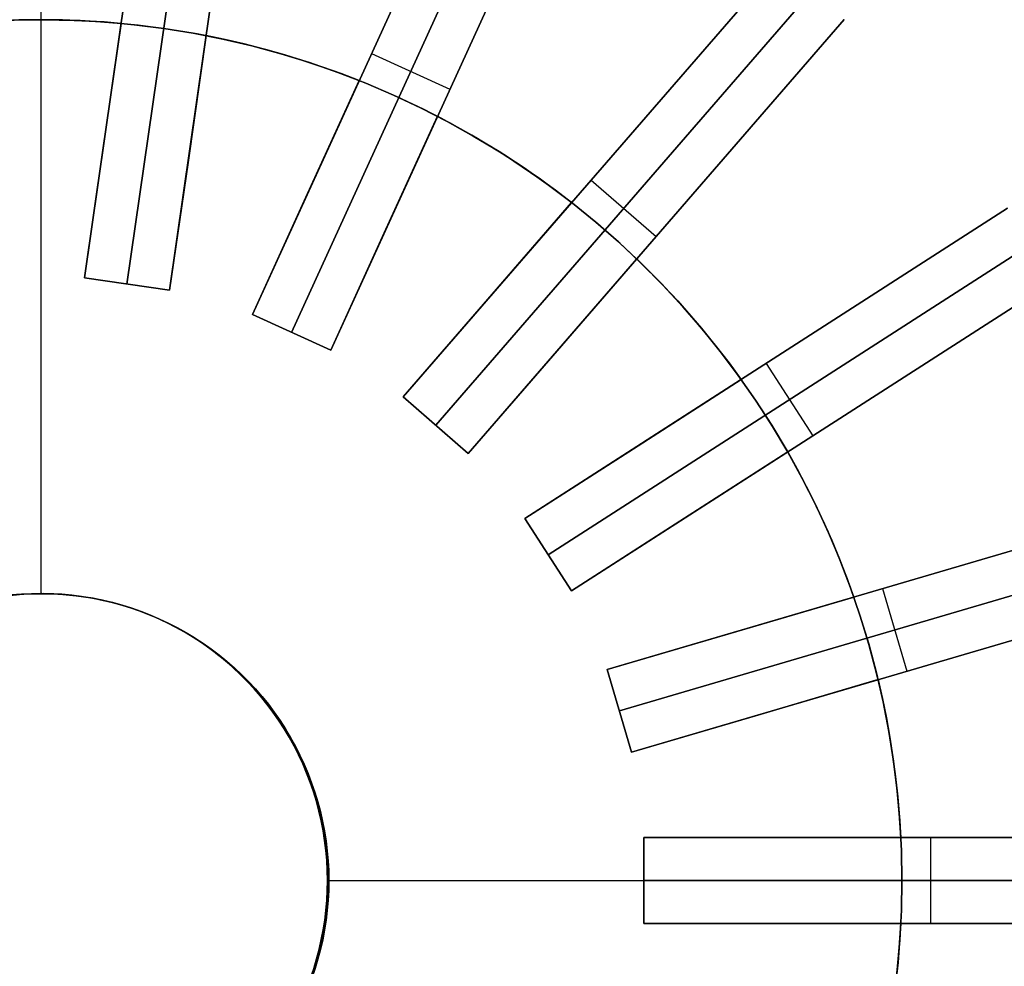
# Model space of a CAD drawing. Header units: millimetres. Extents: x 341 to 1119, y -256 to 516.
# Tile 14 of 18: x 727 to 864, y 118 to 250. Entities that reach past the tile are written whole.
import ezdxf

# ---------------------------------------------------------------- set-up
doc = ezdxf.new("R2010")
doc.units = ezdxf.units.MM

msp = doc.modelspace()

# ---------------------------------------------------------------- linework, layer by layer
for points in [[(730, 250), (730, 330)], [(747.4, 293.18), (736.02, 214)], [(736.02, 214), (747.4, 293.18)], [(753.34, 292.33), (741.95, 213.15)], [(741.95, 213.15), (753.34, 292.33)], [(747.89, 212.29), (759.28, 291.48)], [(759.28, 291.48), (747.89, 212.29)], [(792.67, 281.67), (759.44, 208.9)], [(759.44, 208.9), (792.67, 281.67)], [(798.13, 279.18), (764.89, 206.41)], [(764.89, 206.41), (798.13, 279.18)], [(770.35, 203.92), (803.59, 276.69)], [(803.59, 276.69), (770.35, 203.92)], [(832.86, 257.87), (780.47, 197.41)], [(780.47, 197.41), (832.86, 257.87)], [(837.4, 253.94), (785.01, 193.48)], [(785.01, 193.48), (837.4, 253.94)], [(741.12, 249.48), (738.42, 249.7), (735.7, 249.86), (732.96, 249.96), (730.18, 250), (727.39, 249.97), (724.57, 249.88), (721.73, 249.72), (718.88, 249.48)], [(741.12, 249.48), (738.42, 249.7), (735.7, 249.86), (732.96, 249.96), (730.18, 250), (727.39, 249.97), (724.57, 249.88), (721.73, 249.72), (718.88, 249.48)], [(741.12, 249.48), (738.27, 249.72), (735.43, 249.88), (732.61, 249.97), (729.82, 250), (727.04, 249.96), (724.3, 249.86), (721.58, 249.7), (718.88, 249.48)], [(741.12, 249.48), (738.27, 249.72), (735.43, 249.88), (732.61, 249.97), (729.82, 250), (727.04, 249.96), (724.3, 249.86), (721.58, 249.7), (718.88, 249.48)], [(741.12, 249.48), (738.42, 249.7), (735.7, 249.86), (732.96, 249.96), (730.18, 250), (727.39, 249.97), (724.57, 249.88), (721.73, 249.72), (718.88, 249.48)], [(718.88, 249.48), (721.58, 249.7), (724.3, 249.86), (727.04, 249.96), (729.82, 250), (732.61, 249.97), (735.43, 249.88), (738.27, 249.72), (741.12, 249.48)], [(849.35, 117.53), (849.71, 121.68), (849.93, 125.84), (850, 130), (849.93, 134.16), (849.71, 138.32), (849.35, 142.47), (848.85, 146.61), (848.2, 150.72), (847.41, 154.81), (846.47, 158.87), (845.4, 162.9), (844.19, 166.88), (842.84, 170.82), (841.36, 174.72), (839.74, 178.55), (837.99, 182.33), (836.11, 186.05), (834.1, 189.7), (831.96, 193.28), (829.7, 196.78), (827.33, 200.2), (824.83, 203.53), (822.22, 206.78), (819.5, 209.93), (816.67, 212.99), (813.74, 215.95), (810.71, 218.8), (807.58, 221.55), (804.35, 224.19), (801.04, 226.71), (797.64, 229.12), (794.16, 231.41), (790.6, 233.57), (786.97, 235.62), (783.27, 237.53), (779.51, 239.31), (775.68, 240.96), (771.8, 242.48), (767.87, 243.87), (763.9, 245.11), (759.88, 246.22), (755.83, 247.19), (751.75, 248.01), (747.64, 248.7), (743.51, 249.24), (739.36, 249.63), (735.21, 249.89), (731.04, 250), (726.88, 249.96)], [(730, 170), (730, 250)], [(730, 170), (730, 250)], [(730, 170), (730, 250)], [(730, 170), (730, 250)], [(789.54, 189.55), (841.93, 250.01)], [(841.93, 250.01), (789.54, 189.55)], [(741.12, 249.48), (738.58, 231.82)], [(738.58, 231.82), (741.12, 249.48)], [(741.12, 249.48), (738.58, 231.82)], [(738.58, 231.82), (741.12, 249.48)], [(750.46, 230.11), (753, 247.78)], [(753, 247.78), (750.46, 230.11)], [(750.46, 230.11), (753, 247.78)], [(753, 247.78), (750.46, 230.11)], [(774.33, 241.51), (771.81, 242.48), (769.24, 243.4), (766.63, 244.27), (763.98, 245.09), (761.29, 245.85), (758.56, 246.55), (755.8, 247.19), (753, 247.78)], [(774.33, 241.51), (771.81, 242.48), (769.24, 243.4), (766.63, 244.27), (763.98, 245.09), (761.29, 245.85), (758.56, 246.55), (755.8, 247.19), (753, 247.78)], [(774.33, 241.51), (771.66, 242.54), (768.98, 243.49), (766.31, 244.38), (763.63, 245.19), (760.96, 245.94), (758.3, 246.62), (755.64, 247.23), (753, 247.78)], [(774.33, 241.51), (771.66, 242.54), (768.98, 243.49), (766.31, 244.38), (763.63, 245.19), (760.96, 245.94), (758.3, 246.62), (755.64, 247.23), (753, 247.78)], [(774.33, 241.51), (771.81, 242.48), (769.24, 243.4), (766.63, 244.27), (763.98, 245.09), (761.29, 245.85), (758.56, 246.55), (755.8, 247.19), (753, 247.78)], [(753, 247.78), (755.64, 247.23), (758.3, 246.62), (760.96, 245.94), (763.63, 245.19), (766.31, 244.38), (768.98, 243.49), (771.66, 242.54), (774.33, 241.51)], [(776.05, 245.29), (786.97, 240.3)], [(776.05, 245.29), (786.97, 240.3)], [(774.33, 241.51), (766.91, 225.27)], [(766.91, 225.27), (774.33, 241.51)], [(774.33, 241.51), (766.91, 225.27)], [(766.91, 225.27), (774.33, 241.51)], [(777.83, 220.29), (785.25, 236.53)], [(785.25, 236.53), (777.83, 220.29)], [(777.83, 220.29), (785.25, 236.53)], [(785.25, 236.53), (777.83, 220.29)], [(803.95, 224.51), (801.8, 226.15), (799.6, 227.75), (797.34, 229.32), (795.03, 230.85), (792.66, 232.34), (790.24, 233.78), (787.77, 235.18), (785.25, 236.53)], [(803.95, 224.51), (801.8, 226.15), (799.6, 227.75), (797.34, 229.32), (795.03, 230.85), (792.66, 232.34), (790.24, 233.78), (787.77, 235.18), (785.25, 236.53)], [(803.95, 224.51), (801.68, 226.24), (799.38, 227.91), (797.06, 229.51), (794.72, 231.05), (792.37, 232.52), (790.01, 233.92), (787.63, 235.26), (785.25, 236.53)], [(803.95, 224.51), (801.68, 226.24), (799.38, 227.91), (797.06, 229.51), (794.72, 231.05), (792.37, 232.52), (790.01, 233.92), (787.63, 235.26), (785.25, 236.53)], [(803.95, 224.51), (801.8, 226.15), (799.6, 227.75), (797.34, 229.32), (795.03, 230.85), (792.66, 232.34), (790.24, 233.78), (787.77, 235.18), (785.25, 236.53)], [(785.25, 236.53), (787.63, 235.26), (790.01, 233.92), (792.37, 232.52), (794.72, 231.05), (797.06, 229.51), (799.38, 227.91), (801.68, 226.24), (803.95, 224.51)], [(738.58, 231.82), (736.02, 214)], [(736.02, 214), (738.58, 231.82)], [(738.58, 231.82), (736.02, 214)], [(736.02, 214), (738.58, 231.82)], [(747.89, 212.29), (750.46, 230.11)], [(750.46, 230.11), (747.89, 212.29)], [(747.89, 212.29), (750.46, 230.11)], [(750.46, 230.11), (747.89, 212.29)], [(806.67, 227.64), (815.74, 219.78)], [(806.67, 227.64), (815.74, 219.78)], [(766.91, 225.27), (759.44, 208.9)], [(759.44, 208.9), (766.91, 225.27)], [(766.91, 225.27), (759.44, 208.9)], [(759.44, 208.9), (766.91, 225.27)], [(803.95, 224.51), (792.26, 211.02)], [(792.26, 211.02), (803.95, 224.51)], [(803.95, 224.51), (792.26, 211.02)], [(792.26, 211.02), (803.95, 224.51)], [(864.72, 223.71), (797.42, 180.46)], [(797.42, 180.46), (864.72, 223.71)], [(770.35, 203.92), (777.83, 220.29)], [(777.83, 220.29), (770.35, 203.92)], [(770.35, 203.92), (777.83, 220.29)], [(777.83, 220.29), (770.35, 203.92)], [(867.97, 218.67), (800.67, 175.41)], [(800.67, 175.41), (867.97, 218.67)], [(801.33, 203.16), (813.02, 216.65)], [(813.02, 216.65), (801.33, 203.16)], [(801.33, 203.16), (813.02, 216.65)], [(813.02, 216.65), (801.33, 203.16)], [(827.58, 199.84), (825.98, 202.02), (824.32, 204.18), (822.6, 206.33), (820.81, 208.45), (818.96, 210.54), (817.04, 212.61), (815.06, 214.64), (813.02, 216.65)], [(827.58, 199.84), (825.98, 202.02), (824.32, 204.18), (822.6, 206.33), (820.81, 208.45), (818.96, 210.54), (817.04, 212.61), (815.06, 214.64), (813.02, 216.65)], [(827.58, 199.84), (825.89, 202.15), (824.15, 204.4), (822.38, 206.59), (820.57, 208.72), (818.73, 210.79), (816.85, 212.8), (814.95, 214.76), (813.02, 216.65)], [(827.58, 199.84), (825.89, 202.15), (824.15, 204.4), (822.38, 206.59), (820.57, 208.72), (818.73, 210.79), (816.85, 212.8), (814.95, 214.76), (813.02, 216.65)], [(827.58, 199.84), (825.98, 202.02), (824.32, 204.18), (822.6, 206.33), (820.81, 208.45), (818.96, 210.54), (817.04, 212.61), (815.06, 214.64), (813.02, 216.65)], [(813.02, 216.65), (814.95, 214.76), (816.85, 212.8), (818.73, 210.79), (820.57, 208.72), (822.38, 206.59), (824.15, 204.4), (825.89, 202.15), (827.58, 199.84)], [(736.02, 214), (747.89, 212.29)], [(747.89, 212.29), (736.02, 214)], [(747.89, 212.29), (736.02, 214)], [(747.89, 212.29), (736.02, 214)], [(747.89, 212.29), (736.02, 214)], [(747.89, 212.29), (736.02, 214)], [(736.02, 214), (747.89, 212.29)], [(736.02, 214), (747.89, 212.29)], [(736.02, 214), (747.89, 212.29)], [(803.91, 170.37), (871.21, 213.62)], [(871.21, 213.62), (803.91, 170.37)], [(792.26, 211.02), (780.47, 197.41)], [(780.47, 197.41), (792.26, 211.02)], [(792.26, 211.02), (780.47, 197.41)], [(780.47, 197.41), (792.26, 211.02)], [(759.44, 208.9), (770.35, 203.92)], [(770.35, 203.92), (759.44, 208.9)], [(770.35, 203.92), (759.44, 208.9)], [(770.35, 203.92), (759.44, 208.9)], [(770.35, 203.92), (759.44, 208.9)], [(770.35, 203.92), (759.44, 208.9)], [(759.44, 208.9), (770.35, 203.92)], [(759.44, 208.9), (770.35, 203.92)], [(759.44, 208.9), (770.35, 203.92)], [(789.54, 189.55), (801.33, 203.16)], [(801.33, 203.16), (789.54, 189.55)], [(789.54, 189.55), (801.33, 203.16)], [(801.33, 203.16), (789.54, 189.55)], [(831.07, 202.09), (837.56, 191.99)], [(831.07, 202.09), (837.56, 191.99)], [(827.58, 199.84), (812.56, 190.19)], [(812.56, 190.19), (827.58, 199.84)], [(827.58, 199.84), (812.56, 190.19)], [(812.56, 190.19), (827.58, 199.84)], [(780.47, 197.41), (789.54, 189.55)], [(789.54, 189.55), (780.47, 197.41)], [(789.54, 189.55), (780.47, 197.41)], [(789.54, 189.55), (780.47, 197.41)], [(789.54, 189.55), (780.47, 197.41)], [(789.54, 189.55), (780.47, 197.41)], [(780.47, 197.41), (789.54, 189.55)], [(780.47, 197.41), (789.54, 189.55)], [(780.47, 197.41), (789.54, 189.55)], [(812.56, 190.19), (797.42, 180.46)], [(797.42, 180.46), (812.56, 190.19)], [(812.56, 190.19), (797.42, 180.46)], [(797.42, 180.46), (812.56, 190.19)], [(819.05, 180.1), (834.07, 189.75)], [(834.07, 189.75), (819.05, 180.1)], [(819.05, 180.1), (834.07, 189.75)], [(834.07, 189.75), (819.05, 180.1)], [(843.3, 169.52), (842.39, 172.06), (841.4, 174.61), (840.35, 177.15), (839.23, 179.68), (838.04, 182.21), (836.79, 184.74), (835.46, 187.25), (834.07, 189.75)], [(843.3, 169.52), (842.39, 172.06), (841.4, 174.61), (840.35, 177.15), (839.23, 179.68), (838.04, 182.21), (836.79, 184.74), (835.46, 187.25), (834.07, 189.75)], [(843.3, 169.52), (842.33, 172.21), (841.3, 174.86), (840.22, 177.46), (839.08, 180.02), (837.89, 182.52), (836.66, 184.98), (835.39, 187.39), (834.07, 189.75)], [(843.3, 169.52), (842.33, 172.21), (841.3, 174.86), (840.22, 177.46), (839.08, 180.02), (837.89, 182.52), (836.66, 184.98), (835.39, 187.39), (834.07, 189.75)], [(843.3, 169.52), (842.39, 172.06), (841.4, 174.61), (840.35, 177.15), (839.23, 179.68), (838.04, 182.21), (836.79, 184.74), (835.46, 187.25), (834.07, 189.75)], [(834.07, 189.75), (835.39, 187.39), (836.66, 184.98), (837.89, 182.52), (839.08, 180.02), (840.22, 177.46), (841.3, 174.86), (842.33, 172.21), (843.3, 169.52)], [(885.67, 181.96), (808.91, 159.42)], [(808.91, 159.42), (885.67, 181.96)], [(797.42, 180.46), (803.91, 170.37)], [(803.91, 170.37), (797.42, 180.46)], [(803.91, 170.37), (797.42, 180.46)], [(803.91, 170.37), (797.42, 180.46)], [(803.91, 170.37), (797.42, 180.46)], [(803.91, 170.37), (797.42, 180.46)], [(797.42, 180.46), (803.91, 170.37)], [(797.42, 180.46), (803.91, 170.37)], [(797.42, 180.46), (803.91, 170.37)], [(803.91, 170.37), (819.05, 180.1)], [(819.05, 180.1), (803.91, 170.37)], [(803.91, 170.37), (819.05, 180.1)], [(819.05, 180.1), (803.91, 170.37)], [(887.36, 176.2), (810.6, 153.67)], [(810.6, 153.67), (887.36, 176.2)], [(812.29, 147.91), (889.05, 170.45)], [(889.05, 170.45), (812.29, 147.91)], [(847.29, 170.69), (850.67, 159.18)], [(847.29, 170.69), (850.67, 159.18)], [(768.06, 117.71), (768.47, 119.03), (768.82, 120.38), (769.14, 121.73), (769.4, 123.09), (769.62, 124.46), (769.78, 125.84), (769.9, 127.23), (769.98, 128.61), (770, 130), (769.98, 131.39), (769.9, 132.77), (769.78, 134.16), (769.62, 135.54), (769.4, 136.91), (769.14, 138.27), (768.82, 139.62), (768.47, 140.97), (768.06, 142.29), (767.61, 143.61), (767.12, 144.91), (766.58, 146.18), (766, 147.44), (765.37, 148.68), (764.7, 149.9), (763.99, 151.09), (763.23, 152.26), (762.44, 153.4), (761.61, 154.51), (760.74, 155.59), (759.83, 156.64), (758.89, 157.66), (757.91, 158.65), (756.9, 159.6), (755.86, 160.52), (754.78, 161.4), (753.68, 162.24), (752.55, 163.04), (751.39, 163.8), (750.2, 164.52), (748.99, 165.21), (747.76, 165.84), (746.5, 166.44), (745.23, 166.99), (743.93, 167.49), (742.62, 167.96), (741.3, 168.37), (739.96, 168.74), (738.61, 169.06), (737.25, 169.34), (735.88, 169.57), (734.5, 169.75), (733.12, 169.88), (731.74, 169.96), (730.35, 170), (728.96, 169.99), (727.57, 169.93), (726.19, 169.82)], [(726.19, 169.82), (727.57, 169.93), (728.96, 169.99), (730.35, 170), (731.74, 169.96), (733.12, 169.88), (734.5, 169.75), (735.88, 169.57), (737.25, 169.34), (738.61, 169.06), (739.96, 168.74), (741.3, 168.37), (742.62, 167.96), (743.93, 167.49), (745.23, 166.99), (746.5, 166.44), (747.76, 165.84), (748.99, 165.21), (750.2, 164.52), (751.39, 163.8), (752.55, 163.04), (753.68, 162.24), (754.78, 161.4), (755.86, 160.52), (756.9, 159.6), (757.91, 158.65), (758.89, 157.66), (759.83, 156.64), (760.74, 155.59), (761.61, 154.51), (762.44, 153.4), (763.23, 152.26), (763.99, 151.09), (764.7, 149.9), (765.37, 148.68), (766, 147.44), (766.58, 146.18), (767.12, 144.91), (767.61, 143.61), (768.06, 142.29), (768.47, 140.97), (768.82, 139.62), (769.14, 138.27), (769.4, 136.91), (769.62, 135.54), (769.78, 134.16), (769.9, 132.77), (769.98, 131.39), (770, 130), (769.98, 128.61), (769.9, 127.23), (769.78, 125.84), (769.62, 124.46), (769.4, 123.09), (769.14, 121.73), (768.82, 120.38), (768.47, 119.03), (768.06, 117.71)], [(843.3, 169.52), (826.18, 164.49)], [(826.18, 164.49), (843.3, 169.52)], [(843.3, 169.52), (826.18, 164.49)], [(826.18, 164.49), (843.3, 169.52)], [(826.18, 164.49), (808.91, 159.42)], [(808.91, 159.42), (826.18, 164.49)], [(826.18, 164.49), (808.91, 159.42)], [(808.91, 159.42), (826.18, 164.49)], [(808.91, 159.42), (812.29, 147.91)], [(812.29, 147.91), (808.91, 159.42)], [(812.29, 147.91), (808.91, 159.42)], [(812.29, 147.91), (808.91, 159.42)], [(812.29, 147.91), (808.91, 159.42)], [(812.29, 147.91), (808.91, 159.42)], [(808.91, 159.42), (812.29, 147.91)], [(808.91, 159.42), (812.29, 147.91)], [(808.91, 159.42), (812.29, 147.91)], [(829.56, 152.98), (846.69, 158.01)], [(846.69, 158.01), (829.56, 152.98)], [(829.56, 152.98), (846.69, 158.01)], [(846.69, 158.01), (829.56, 152.98)], [(849.85, 136), (849.68, 138.7), (849.46, 141.41), (849.16, 144.15), (848.8, 146.9), (848.38, 149.66), (847.88, 152.43), (847.32, 155.22), (846.69, 158.01)], [(849.85, 136), (849.68, 138.7), (849.46, 141.41), (849.16, 144.15), (848.8, 146.9), (848.38, 149.66), (847.88, 152.43), (847.32, 155.22), (846.69, 158.01)], [(849.85, 136), (849.67, 138.86), (849.43, 141.69), (849.12, 144.49), (848.75, 147.26), (848.32, 150), (847.83, 152.7), (847.29, 155.37), (846.69, 158.01)], [(849.85, 136), (849.67, 138.86), (849.43, 141.69), (849.12, 144.49), (848.75, 147.26), (848.32, 150), (847.83, 152.7), (847.29, 155.37), (846.69, 158.01)], [(849.85, 136), (849.68, 138.7), (849.46, 141.41), (849.16, 144.15), (848.8, 146.9), (848.38, 149.66), (847.88, 152.43), (847.32, 155.22), (846.69, 158.01)], [(846.69, 158.01), (847.29, 155.37), (847.83, 152.7), (848.32, 150), (848.75, 147.26), (849.12, 144.49), (849.43, 141.69), (849.67, 138.86), (849.85, 136)], [(812.29, 147.91), (829.56, 152.98)], [(829.56, 152.98), (812.29, 147.91)], [(812.29, 147.91), (829.56, 152.98)], [(829.56, 152.98), (812.29, 147.91)], [(894, 136), (814, 136)], [(814, 136), (894, 136)], [(814, 136), (814, 124)], [(814, 124), (814, 136)], [(814, 124), (814, 136)], [(814, 124), (814, 136)], [(814, 124), (814, 136)], [(814, 124), (814, 136)], [(832, 136), (814, 136)], [(814, 136), (832, 136)], [(832, 136), (814, 136)], [(814, 136), (832, 136)], [(814, 136), (814, 124)], [(814, 136), (814, 124)], [(814, 136), (814, 124)], [(849.85, 136), (832, 136)], [(832, 136), (849.85, 136)], [(849.85, 136), (832, 136)], [(832, 136), (849.85, 136)], [(854, 136), (854, 124)], [(854, 136), (854, 124)], [(770, 130), (814, 130)], [(770, 130), (814, 130)], [(770, 130), (814, 130)], [(770, 130), (814, 130)], [(894, 130), (814, 130)], [(814, 130), (894, 130)], [(850, 130), (894, 130)], [(850, 130), (894, 130)], [(814, 124), (894, 124)], [(894, 124), (814, 124)], [(814, 124), (832, 124)], [(832, 124), (814, 124)], [(814, 124), (832, 124)], [(832, 124), (814, 124)], [(832, 124), (849.85, 124)], [(849.85, 124), (832, 124)], [(832, 124), (849.85, 124)], [(849.85, 124), (832, 124)], [(846.69, 101.99), (847.29, 104.63), (847.83, 107.3), (848.32, 110), (848.75, 112.74), (849.12, 115.51), (849.43, 118.31), (849.67, 121.14), (849.85, 124)], [(846.69, 101.99), (847.29, 104.63), (847.83, 107.3), (848.32, 110), (848.75, 112.74), (849.12, 115.51), (849.43, 118.31), (849.67, 121.14), (849.85, 124)], [(846.69, 101.99), (847.32, 104.78), (847.88, 107.57), (848.38, 110.34), (848.8, 113.1), (849.16, 115.85), (849.46, 118.59), (849.68, 121.3), (849.85, 124)], [(846.69, 101.99), (847.32, 104.78), (847.88, 107.57), (848.38, 110.34), (848.8, 113.1), (849.16, 115.85), (849.46, 118.59), (849.68, 121.3), (849.85, 124)], [(846.69, 101.99), (847.29, 104.63), (847.83, 107.3), (848.32, 110), (848.75, 112.74), (849.12, 115.51), (849.43, 118.31), (849.67, 121.14), (849.85, 124)], [(849.85, 124), (849.68, 121.3), (849.46, 118.59), (849.16, 115.85), (848.8, 113.1), (848.38, 110.34), (847.88, 107.57), (847.32, 104.78), (846.69, 101.99)]]:
    msp.add_lwpolyline(points)
at = {"extrusion": (4.16667e-05, -5.99076e-06, 1)}
for points in [[(850, 130), (849.93, 134.18), (849.71, 138.35), (849.35, 142.52), (848.84, 146.66), (848.19, 150.79), (847.39, 154.89), (846.45, 158.97), (845.37, 163.01), (844.15, 167), (842.8, 170.96), (841.3, 174.86), (839.67, 178.71), (837.91, 182.5), (836.01, 186.22), (833.99, 189.88), (831.84, 193.46), (829.57, 196.97), (827.18, 200.4), (824.67, 203.74), (822.04, 206.99), (819.31, 210.15), (816.46, 213.21), (813.51, 216.17), (810.46, 219.03), (807.31, 221.78), (804.07, 224.41), (800.74, 226.93), (797.32, 229.34), (793.82, 231.62), (790.24, 233.78), (786.59, 235.82), (782.87, 237.72), (779.09, 239.5), (775.25, 241.14), (771.35, 242.65), (767.4, 244.02), (763.41, 245.26), (759.37, 246.35), (755.3, 247.3), (751.2, 248.11), (747.08, 248.78), (742.93, 249.3), (738.77, 249.68), (734.6, 249.91), (730.42, 250), (726.24, 249.94), (722.06, 249.74), (717.9, 249.39), (713.75, 248.89), (709.62, 248.26), (705.51, 247.48), (701.44, 246.55), (697.4, 245.49), (693.4, 244.28), (689.44, 242.94), (685.53, 241.46), (681.68, 239.84), (677.88, 238.09), (674.15, 236.21), (670.48, 234.2), (666.89, 232.06), (663.38, 229.81), (659.94, 227.42), (656.59, 224.93), (653.33, 222.31), (650.16, 219.59), (647.09, 216.75), (644.12, 213.81), (641.25, 210.77), (638.49, 207.63), (635.85, 204.4), (633.31, 201.07), (630.9, 197.66), (628.6, 194.17), (626.43, 190.6), (624.38, 186.96), (622.46, 183.25), (620.67, 179.47), (619.02, 175.63), (617.49, 171.74), (616.11, 167.8), (614.86, 163.81)], [(614.86, 163.81), (613.76, 159.8), (612.8, 155.76), (611.98, 151.69), (611.3, 147.59), (610.76, 143.47), (610.36, 139.34), (610.11, 135.19), (610, 131.04), (610.04, 126.88), (610.22, 122.73), (610.54, 118.59), (611.01, 114.47), (611.62, 110.36), (612.37, 106.27), (613.26, 102.21), (614.29, 98.19), (615.46, 94.2), (616.77, 90.26), (618.21, 86.37), (619.79, 82.52), (621.5, 78.74), (623.34, 75.01), (625.31, 71.35), (627.4, 67.77), (629.62, 64.25), (631.95, 60.82), (634.4, 57.46), (636.97, 54.2), (639.65, 51.02), (642.44, 47.95), (645.33, 44.96), (648.33, 42.08), (651.42, 39.31), (654.6, 36.64), (657.88, 34.09), (661.24, 31.65), (664.69, 29.33), (668.21, 27.13), (671.81, 25.05), (675.48, 23.1), (679.21, 21.28), (683, 19.59), (686.85, 18.03), (690.75, 16.6), (694.7, 15.31), (698.69, 14.16), (702.72, 13.14), (706.78, 12.27), (710.87, 11.53), (714.98, 10.94), (719.11, 10.5), (723.25, 10.19), (727.4, 10.03), (731.56, 10.01), (735.71, 10.14), (739.86, 10.41), (743.99, 10.82), (748.11, 11.37), (752.2, 12.07), (756.27, 12.91), (760.31, 13.89), (764.31, 15.01), (768.27, 16.26), (772.18, 17.66), (776.04, 19.18), (779.85, 20.84), (783.6, 22.63), (787.28, 24.55), (790.9, 26.6), (794.44, 28.77), (797.9, 31.06), (801.29, 33.47), (804.59, 36), (807.8, 38.63), (810.91, 41.38), (813.93, 44.23), (816.85, 47.19), (819.66, 50.25), (822.37, 53.4), (824.97, 56.64), (827.45, 59.97), (829.81, 63.39), (832.06, 66.88), (834.18, 70.45), (836.18, 74.09), (838.05, 77.8), (839.79, 81.57), (841.4, 85.4), (842.88, 89.28), (844.22, 93.21), (845.43, 97.19), (846.49, 101.2), (847.42, 105.25), (848.21, 109.33), (848.85, 113.44), (849.35, 117.56), (849.71, 121.7), (849.93, 125.85), (850, 130)]]:
    msp.add_lwpolyline(points, dxfattribs=at)
at = {"extrusion": (-4.16667e-05, 5.99076e-06, 1)}
for points in [[(614.86, 163.81), (616.11, 167.8), (617.49, 171.74), (619.02, 175.63), (620.67, 179.47), (622.46, 183.25), (624.38, 186.96), (626.43, 190.6), (628.6, 194.17), (630.9, 197.66), (633.31, 201.07), (635.85, 204.4), (638.49, 207.63), (641.25, 210.77), (644.12, 213.81), (647.09, 216.75), (650.16, 219.59), (653.33, 222.31), (656.59, 224.93), (659.94, 227.42), (663.38, 229.81), (666.89, 232.06), (670.48, 234.2), (674.15, 236.21), (677.88, 238.09), (681.68, 239.84), (685.53, 241.46), (689.44, 242.94), (693.4, 244.28), (697.4, 245.49), (701.44, 246.55), (705.51, 247.48), (709.62, 248.26), (713.75, 248.89), (717.9, 249.39), (722.06, 249.74), (726.24, 249.94), (730.42, 250), (734.6, 249.91), (738.77, 249.68), (742.93, 249.3), (747.08, 248.78), (751.2, 248.11), (755.3, 247.3), (759.37, 246.35), (763.41, 245.26), (767.4, 244.02), (771.35, 242.65), (775.25, 241.14), (779.09, 239.5), (782.87, 237.72), (786.59, 235.82), (790.24, 233.78), (793.82, 231.62), (797.32, 229.34), (800.74, 226.93), (804.07, 224.41), (807.31, 221.78), (810.46, 219.03), (813.51, 216.17), (816.46, 213.21), (819.31, 210.15), (822.04, 206.99), (824.67, 203.74), (827.18, 200.4), (829.57, 196.97), (831.84, 193.46), (833.99, 189.88), (836.01, 186.22), (837.91, 182.5), (839.67, 178.71), (841.3, 174.86), (842.8, 170.96), (844.15, 167), (845.37, 163.01), (846.45, 158.97), (847.39, 154.89), (848.19, 150.79), (848.84, 146.66), (849.35, 142.52), (849.71, 138.35), (849.93, 134.18), (850, 130)], [(850, 130), (849.93, 125.85), (849.71, 121.7), (849.35, 117.56), (848.85, 113.44), (848.21, 109.33), (847.42, 105.25), (846.49, 101.2), (845.43, 97.19), (844.22, 93.21), (842.88, 89.28), (841.4, 85.4), (839.79, 81.57), (838.05, 77.8), (836.18, 74.09), (834.18, 70.45), (832.06, 66.88), (829.81, 63.39), (827.45, 59.97), (824.97, 56.64), (822.37, 53.4), (819.66, 50.25), (816.85, 47.19), (813.93, 44.23), (810.91, 41.38), (807.8, 38.63), (804.59, 36), (801.29, 33.47), (797.9, 31.06), (794.44, 28.77), (790.9, 26.6), (787.28, 24.55), (783.6, 22.63), (779.85, 20.84), (776.04, 19.18), (772.18, 17.66), (768.27, 16.26), (764.31, 15.01), (760.31, 13.89), (756.27, 12.91), (752.2, 12.07), (748.11, 11.37), (743.99, 10.82), (739.86, 10.41), (735.71, 10.14), (731.56, 10.01), (727.4, 10.03), (723.25, 10.19), (719.11, 10.5), (714.98, 10.94), (710.87, 11.53), (706.78, 12.27), (702.72, 13.14), (698.69, 14.16), (694.7, 15.31), (690.75, 16.6), (686.85, 18.03), (683, 19.59), (679.21, 21.28), (675.48, 23.1), (671.81, 25.05), (668.21, 27.13), (664.69, 29.33), (661.24, 31.65), (657.88, 34.09), (654.6, 36.64), (651.42, 39.31), (648.33, 42.08), (645.33, 44.96), (642.44, 47.95), (639.65, 51.02), (636.97, 54.2), (634.4, 57.46), (631.95, 60.82), (629.62, 64.25), (627.4, 67.77), (625.31, 71.35), (623.34, 75.01), (621.5, 78.74), (619.79, 82.52), (618.21, 86.37), (616.77, 90.26), (615.46, 94.2), (614.29, 98.19), (613.26, 102.21), (612.37, 106.27), (611.62, 110.36), (611.01, 114.47), (610.54, 118.59), (610.22, 122.73), (610.04, 126.88), (610, 131.04), (610.11, 135.19), (610.36, 139.34), (610.76, 143.47), (611.3, 147.59), (611.98, 151.69), (612.8, 155.76), (613.76, 159.8), (614.86, 163.81)]]:
    msp.add_lwpolyline(points, dxfattribs=at)
at = {"extrusion": (1, 0, 0)}
for points in [[(250, -6.01), (250, 6.01)], [(249.48, 612), (249.48, 600)], [(249.48, 788), (249.48, 800)], [(247.78, 600), (247.78, 612)], [(247.78, 788), (247.78, 800)], [(241.51, 612), (241.51, 600)], [(241.51, 788), (241.51, 800)], [(236.53, 600), (236.53, 612)], [(236.53, 788), (236.53, 800)], [(224.51, 612), (224.51, 600)], [(224.51, 788), (224.51, 800)], [(216.65, 600), (216.65, 612)], [(216.65, 788), (216.65, 800)], [(214, 600), (214, 560)], [(214, 788), (214, 612)], [(214, 840), (214, 800)], [(213.15, 788), (213.15, 612)], [(213.15, 840), (213.15, 800)], [(213.15, 600), (213.15, 560)], [(212.29, 612), (212.29, 788)], [(212.29, 800), (212.29, 840)], [(212.29, 560), (212.29, 600)], [(208.9, 600), (208.9, 560)], [(208.9, 788), (208.9, 612)], [(208.9, 840), (208.9, 800)], [(206.41, 788), (206.41, 612)], [(206.41, 840), (206.41, 800)], [(206.41, 600), (206.41, 560)], [(203.92, 612), (203.92, 788)], [(203.92, 800), (203.92, 840)], [(203.92, 560), (203.92, 600)], [(199.84, 612), (199.84, 600)], [(199.84, 788), (199.84, 800)], [(197.41, 600), (197.41, 560)], [(197.41, 788), (197.41, 612)], [(197.41, 840), (197.41, 800)], [(193.48, 788), (193.48, 612)], [(193.48, 840), (193.48, 800)], [(193.48, 600), (193.48, 560)], [(189.55, 612), (189.55, 788)], [(189.55, 800), (189.55, 840)], [(189.55, 560), (189.55, 600)], [(189.75, 600), (189.75, 612)], [(189.75, 788), (189.75, 800)], [(180.46, 600), (180.46, 560)], [(180.46, 788), (180.46, 612)], [(180.46, 840), (180.46, 800)], [(175.41, 788), (175.41, 612)], [(175.41, 840), (175.41, 800)], [(175.41, 600), (175.41, 560)], [(170.37, 612), (170.37, 788)], [(170.37, 800), (170.37, 840)], [(170.37, 560), (170.37, 600)], [(170, 599.99), (170, 612.01)], [(170, 800.01), (170, 787.99)], [(169.52, 612), (169.52, 600)], [(169.52, 788), (169.52, 800)], [(159.42, 600), (159.42, 560)], [(159.42, 788), (159.42, 612)], [(159.42, 840), (159.42, 800)], [(158.01, 600), (158.01, 612)], [(158.01, 788), (158.01, 800)], [(153.67, 788), (153.67, 612)], [(153.67, 840), (153.67, 800)], [(153.67, 600), (153.67, 560)], [(147.91, 612), (147.91, 788)], [(147.91, 800), (147.91, 840)], [(147.91, 560), (147.91, 600)], [(136, 600), (136, 560)], [(136, 788), (136, 612)], [(136, 840), (136, 800)], [(136, 612), (136, 600)], [(136, 788), (136, 800)], [(130, 599.99), (130, 612.01)], [(130, 800.01), (130, 787.99)], [(130, 788), (130, 612)], [(130, 840), (130, 800)], [(130, 600), (130, 560)], [(130, -6.01), (130, 6.01)], [(124, 612), (124, 788)], [(124, 800), (124, 840)], [(124, 560), (124, 600)], [(124, 600), (124, 612)], [(124, 788), (124, 800)]]:
    msp.add_lwpolyline(points, dxfattribs=at)
at = {"extrusion": (0.000125, -1.79723e-05, 1)}
for points in [[(769.92, 130.01), (769.9, 131.4), (769.83, 132.79), (769.71, 134.18), (769.54, 135.57), (769.32, 136.94), (769.05, 138.31), (768.74, 139.67), (768.38, 141.01), (767.98, 142.34), (767.52, 143.66), (767.03, 144.96), (766.48, 146.25), (765.89, 147.51), (765.26, 148.75), (764.59, 149.97), (763.87, 151.17), (763.12, 152.33), (762.32, 153.48), (761.48, 154.59), (760.61, 155.67), (759.69, 156.73), (758.75, 157.75), (757.76, 158.73), (756.75, 159.69), (755.7, 160.6), (754.61, 161.48), (753.5, 162.32), (752.36, 163.12), (751.2, 163.89), (750.01, 164.61), (748.79, 165.28), (747.55, 165.92), (746.29, 166.51), (745.01, 167.06), (743.71, 167.56), (742.39, 168.02), (741.06, 168.43), (739.72, 168.79), (738.36, 169.11), (736.99, 169.38), (735.62, 169.6), (734.24, 169.78), (732.85, 169.9), (731.46, 169.98), (730.06, 170.01), (728.67, 169.99), (727.28, 169.92), (725.89, 169.81), (724.51, 169.64), (723.13, 169.43), (721.76, 169.17), (720.4, 168.86), (719.06, 168.51), (717.72, 168.1), (716.4, 167.66), (715.1, 167.16), (713.82, 166.62), (712.55, 166.04), (711.31, 165.41), (710.09, 164.74), (708.89, 164.03), (707.72, 163.28), (706.57, 162.49), (705.45, 161.65), (704.37, 160.78), (703.31, 159.87), (702.29, 158.93), (701.3, 157.95), (700.34, 156.93), (699.42, 155.89), (698.54, 154.81), (697.7, 153.7), (696.89, 152.57), (696.13, 151.4), (695.4, 150.21), (694.72, 149), (694.08, 147.76), (693.48, 146.5), (692.93, 145.22), (692.42, 143.92), (691.96, 142.61), (691.55, 141.28)], [(769.9, 130.01), (769.88, 131.41), (769.8, 132.8), (769.68, 134.19), (769.51, 135.57), (769.3, 136.94), (769.03, 138.31), (768.72, 139.67), (768.36, 141.02), (767.95, 142.35), (767.5, 143.67), (767, 144.97), (766.46, 146.25), (765.87, 147.51), (765.24, 148.75), (764.57, 149.97), (763.85, 151.17), (763.09, 152.34), (762.29, 153.48), (761.46, 154.59), (760.58, 155.68), (759.67, 156.73), (758.72, 157.75), (757.74, 158.74), (756.72, 159.69), (755.67, 160.61), (754.59, 161.48), (753.48, 162.33), (752.34, 163.13), (751.17, 163.89), (749.98, 164.61), (748.77, 165.29), (747.53, 165.92), (746.26, 166.51), (744.98, 167.06), (743.68, 167.56), (742.37, 168.02), (741.04, 168.43), (739.69, 168.8), (738.34, 169.11), (736.97, 169.38), (735.59, 169.61), (734.21, 169.78), (732.82, 169.91), (731.43, 169.98), (730.04, 170.01), (728.65, 169.99), (727.26, 169.93), (725.87, 169.81), (724.48, 169.65), (723.11, 169.43), (721.74, 169.17), (720.38, 168.86), (719.03, 168.51), (717.7, 168.11), (716.38, 167.66), (715.08, 167.17), (713.79, 166.63), (712.53, 166.04), (711.28, 165.42), (710.06, 164.75), (708.87, 164.04), (707.69, 163.28), (706.55, 162.49), (705.43, 161.66), (704.34, 160.78), (703.29, 159.88), (702.26, 158.93), (701.27, 157.95), (700.32, 156.94), (699.4, 155.89), (698.52, 154.81), (697.67, 153.71), (696.87, 152.57), (696.1, 151.4), (695.38, 150.21), (694.69, 149), (694.05, 147.76), (693.46, 146.5), (692.91, 145.22), (692.4, 143.93), (691.94, 142.61), (691.52, 141.28)], [(691.55, 141.28), (691.18, 139.94), (690.86, 138.6), (690.58, 137.24), (690.36, 135.87), (690.18, 134.5), (690.05, 133.12), (689.96, 131.74), (689.93, 130.36), (689.94, 128.97), (690, 127.59), (690.11, 126.21), (690.26, 124.83), (690.46, 123.46), (690.71, 122.1), (691.01, 120.75), (691.36, 119.41), (691.75, 118.08), (692.18, 116.76), (692.66, 115.47), (693.19, 114.19), (693.76, 112.92), (694.37, 111.68), (695.03, 110.46), (695.72, 109.27), (696.46, 108.09), (697.24, 106.95), (698.06, 105.83), (698.92, 104.74), (699.81, 103.69), (700.74, 102.66), (701.7, 101.67), (702.7, 100.71), (703.73, 99.78), (704.79, 98.89), (705.88, 98.04), (707.01, 97.23), (708.15, 96.45), (709.33, 95.72), (710.53, 95.03), (711.75, 94.38), (712.99, 93.77), (714.26, 93.21), (715.54, 92.69), (716.84, 92.21), (718.16, 91.78), (719.49, 91.4), (720.83, 91.06), (722.19, 90.77), (723.55, 90.52), (724.92, 90.33), (726.3, 90.18), (727.68, 90.07), (729.06, 90.02), (730.44, 90.01), (731.83, 90.06), (733.21, 90.15), (734.59, 90.28), (735.96, 90.47), (737.33, 90.7), (738.68, 90.98), (740.03, 91.31), (741.36, 91.68), (742.68, 92.1), (743.98, 92.56), (745.27, 93.07), (746.54, 93.63), (747.79, 94.22), (749.02, 94.86), (750.22, 95.54), (751.4, 96.27), (752.56, 97.03), (753.69, 97.83), (754.79, 98.68), (755.86, 99.56), (756.9, 100.47), (757.9, 101.42), (758.87, 102.41), (759.81, 103.43), (760.71, 104.48), (761.58, 105.56), (762.41, 106.67), (763.2, 107.81), (763.94, 108.97), (764.65, 110.16), (765.32, 111.37), (765.94, 112.61), (766.52, 113.87), (767.06, 115.14), (767.55, 116.44), (768, 117.75), (768.4, 119.07), (768.76, 120.41), (769.07, 121.76), (769.33, 123.12), (769.54, 124.49), (769.71, 125.86), (769.83, 127.24), (769.9, 128.63), (769.92, 130.01)], [(691.52, 141.28), (691.15, 139.95), (690.83, 138.6), (690.56, 137.24), (690.33, 135.88), (690.15, 134.51), (690.02, 133.13), (689.94, 131.74), (689.9, 130.36), (689.91, 128.98), (689.97, 127.59), (690.08, 126.21), (690.24, 124.84), (690.44, 123.47), (690.69, 122.1), (690.99, 120.75), (691.33, 119.41), (691.72, 118.08), (692.16, 116.77), (692.64, 115.47), (693.17, 114.19), (693.73, 112.93), (694.35, 111.69), (695, 110.47), (695.7, 109.27), (696.44, 108.1), (697.22, 106.95), (698.04, 105.84), (698.89, 104.75), (699.79, 103.69), (700.71, 102.66), (701.68, 101.67), (702.68, 100.71), (703.71, 99.78), (704.77, 98.9), (705.86, 98.04), (706.98, 97.23), (708.13, 96.46), (709.3, 95.72), (710.5, 95.03), (711.73, 94.38), (712.97, 93.77), (714.24, 93.21), (715.52, 92.69), (716.82, 92.21), (718.13, 91.78), (719.47, 91.4), (720.81, 91.06), (722.16, 90.77), (723.52, 90.53), (724.9, 90.33), (726.27, 90.18), (727.65, 90.08), (729.04, 90.02), (730.42, 90.02), (731.8, 90.06), (733.19, 90.15), (734.56, 90.29), (735.94, 90.47), (737.3, 90.7), (738.66, 90.98), (740, 91.31), (741.34, 91.68), (742.66, 92.1), (743.96, 92.57), (745.25, 93.08), (746.52, 93.63), (747.77, 94.23), (749, 94.87), (750.2, 95.55), (751.38, 96.27), (752.54, 97.03), (753.66, 97.84), (754.76, 98.68), (755.83, 99.56), (756.87, 100.47), (757.88, 101.43), (758.85, 102.41), (759.79, 103.43), (760.69, 104.48), (761.56, 105.56), (762.38, 106.67), (763.17, 107.81), (763.92, 108.97), (764.63, 110.16), (765.29, 111.38), (765.92, 112.61), (766.5, 113.87), (767.04, 115.15), (767.53, 116.44), (767.98, 117.75), (768.38, 119.08), (768.73, 120.42), (769.04, 121.77), (769.3, 123.13), (769.52, 124.49), (769.69, 125.87), (769.81, 127.25), (769.88, 128.63), (769.9, 130.01)]]:
    msp.add_lwpolyline(points, dxfattribs=at)
at = {"extrusion": (-0.000125, 1.79723e-05, 1)}
for points in [[(691.7, 141.26), (692.11, 142.59), (692.57, 143.9), (693.08, 145.2), (693.63, 146.48), (694.23, 147.74), (694.87, 148.98), (695.55, 150.19), (696.28, 151.38), (697.04, 152.54), (697.85, 153.68), (698.69, 154.79), (699.57, 155.87), (700.49, 156.91), (701.45, 157.93), (702.44, 158.91), (703.46, 159.85), (704.52, 160.76), (705.61, 161.63), (706.72, 162.46), (707.87, 163.26), (709.04, 164.01), (710.24, 164.72), (711.46, 165.39), (712.7, 166.02), (713.97, 166.6), (715.25, 167.14), (716.56, 167.63), (717.87, 168.08), (719.21, 168.48), (720.56, 168.84), (721.91, 169.15), (723.28, 169.41), (724.66, 169.62), (726.04, 169.79), (727.43, 169.9), (728.82, 169.97), (730.22, 169.99), (731.61, 169.96), (733, 169.88), (734.39, 169.76), (735.77, 169.58), (737.14, 169.36), (738.51, 169.09), (739.87, 168.77), (741.21, 168.41), (742.54, 168), (743.86, 167.54), (745.16, 167.04), (746.44, 166.49), (747.7, 165.9), (748.94, 165.26), (750.16, 164.58), (751.35, 163.86), (752.52, 163.1), (753.66, 162.3), (754.77, 161.46), (755.85, 160.58), (756.9, 159.67), (757.91, 158.71), (758.9, 157.73), (759.85, 156.71), (760.76, 155.65), (761.63, 154.57), (762.47, 153.46), (763.27, 152.31), (764.02, 151.14), (764.74, 149.95), (765.41, 148.73), (766.05, 147.49), (766.63, 146.22), (767.18, 144.94), (767.67, 143.64), (768.13, 142.32), (768.53, 140.99), (768.89, 139.64), (769.21, 138.29), (769.47, 136.92), (769.69, 135.54), (769.86, 134.16), (769.98, 132.77), (770.05, 131.38), (770.08, 129.99)], [(691.72, 141.25), (692.14, 142.58), (692.6, 143.9), (693.1, 145.2), (693.66, 146.48), (694.25, 147.73), (694.89, 148.97), (695.58, 150.19), (696.3, 151.38), (697.07, 152.54), (697.87, 153.68), (698.72, 154.78), (699.6, 155.86), (700.52, 156.91), (701.47, 157.92), (702.46, 158.9), (703.49, 159.85), (704.54, 160.76), (705.63, 161.63), (706.75, 162.46), (707.89, 163.25), (709.06, 164.01), (710.26, 164.72), (711.48, 165.39), (712.73, 166.02), (713.99, 166.6), (715.28, 167.14), (716.58, 167.63), (717.9, 168.08), (719.23, 168.48), (720.58, 168.84), (721.94, 169.14), (723.31, 169.4), (724.68, 169.62), (726.07, 169.78), (727.45, 169.9), (728.85, 169.97), (730.24, 169.99), (731.63, 169.96), (733.02, 169.88), (734.41, 169.75), (735.79, 169.58), (737.17, 169.36), (738.53, 169.09), (739.89, 168.77), (741.24, 168.4), (742.57, 167.99), (743.88, 167.54), (745.18, 167.03), (746.46, 166.49), (747.72, 165.89), (748.96, 165.26), (750.18, 164.58), (751.37, 163.86), (752.54, 163.1), (753.68, 162.3), (754.79, 161.46), (755.87, 160.58), (756.92, 159.66), (757.94, 158.71), (758.92, 157.72), (759.87, 156.7), (760.78, 155.65), (761.66, 154.57), (762.49, 153.45), (763.29, 152.31), (764.05, 151.14), (764.76, 149.95), (765.44, 148.73), (766.07, 147.48), (766.66, 146.22), (767.2, 144.94), (767.7, 143.64), (768.15, 142.32), (768.56, 140.99), (768.92, 139.64), (769.23, 138.28), (769.49, 136.92), (769.71, 135.54), (769.88, 134.16), (770, 132.77), (770.08, 131.38), (770.1, 129.99)], [(770.08, 129.99), (770.05, 128.6), (769.98, 127.22), (769.86, 125.84), (769.69, 124.47), (769.48, 123.1), (769.22, 121.74), (768.91, 120.39), (768.55, 119.05), (768.15, 117.73), (767.7, 116.42), (767.21, 115.12), (766.67, 113.85), (766.09, 112.59), (765.47, 111.35), (764.8, 110.14), (764.1, 108.95), (763.35, 107.78), (762.56, 106.65), (761.73, 105.54), (760.87, 104.45), (759.96, 103.4), (759.03, 102.39), (758.05, 101.4), (757.05, 100.45), (756.01, 99.53), (754.94, 98.65), (753.84, 97.81), (752.71, 97.01), (751.56, 96.25), (750.38, 95.52), (749.17, 94.84), (747.94, 94.2), (746.69, 93.6), (745.42, 93.05), (744.14, 92.54), (742.83, 92.08), (741.51, 91.66), (740.18, 91.29), (738.83, 90.96), (737.48, 90.68), (736.11, 90.45), (734.74, 90.26), (733.36, 90.12), (731.98, 90.03), (730.6, 89.99), (729.21, 90), (727.83, 90.05), (726.45, 90.15), (725.07, 90.3), (723.7, 90.5), (722.34, 90.74), (720.98, 91.04), (719.64, 91.37), (718.31, 91.76), (716.99, 92.19), (715.69, 92.66), (714.41, 93.18), (713.15, 93.75), (711.9, 94.36), (710.68, 95.01), (709.48, 95.7), (708.31, 96.43), (707.16, 97.21), (706.04, 98.02), (704.94, 98.87), (703.88, 99.76), (702.85, 100.68), (701.85, 101.64), (700.89, 102.64), (699.96, 103.66), (699.07, 104.72), (698.21, 105.81), (697.39, 106.93), (696.61, 108.07), (695.88, 109.24), (695.18, 110.44), (694.52, 111.66), (693.91, 112.9), (693.34, 114.16), (692.81, 115.44), (692.33, 116.74), (691.9, 118.06), (691.51, 119.39), (691.16, 120.73), (690.87, 122.08), (690.62, 123.44), (690.41, 124.81), (690.26, 126.19), (690.15, 127.57), (690.09, 128.95), (690.08, 130.34), (690.11, 131.72), (690.2, 133.1), (690.33, 134.48), (690.51, 135.85), (690.74, 137.22), (691.01, 138.58), (691.33, 139.92), (691.7, 141.26)], [(770.1, 129.99), (770.08, 128.6), (770, 127.22), (769.88, 125.84), (769.72, 124.46), (769.5, 123.1), (769.24, 121.74), (768.93, 120.39), (768.58, 119.05), (768.17, 117.72), (767.73, 116.41), (767.23, 115.12), (766.7, 113.84), (766.12, 112.59), (765.49, 111.35), (764.83, 110.14), (764.12, 108.95), (763.37, 107.78), (762.58, 106.64), (761.75, 105.53), (760.89, 104.45), (759.99, 103.4), (759.05, 102.38), (758.08, 101.4), (757.07, 100.45), (756.03, 99.53), (754.96, 98.65), (753.86, 97.81), (752.73, 97.01), (751.58, 96.24), (750.4, 95.52), (749.19, 94.84), (747.97, 94.2), (746.72, 93.6), (745.45, 93.05), (744.16, 92.54), (742.86, 92.07), (741.54, 91.66), (740.2, 91.28), (738.86, 90.96), (737.5, 90.68), (736.14, 90.44), (734.76, 90.26), (733.39, 90.12), (732, 90.03), (730.62, 89.99), (729.23, 89.99), (727.85, 90.05), (726.47, 90.15), (725.09, 90.3), (723.72, 90.5), (722.36, 90.74), (721.01, 91.03), (719.66, 91.37), (718.33, 91.76), (717.02, 92.19), (715.72, 92.66), (714.43, 93.18), (713.17, 93.75), (711.92, 94.35), (710.7, 95), (709.5, 95.7), (708.33, 96.43), (707.18, 97.2), (706.06, 98.02), (704.97, 98.87), (703.91, 99.76), (702.87, 100.68), (701.88, 101.64), (700.91, 102.63), (699.98, 103.66), (699.09, 104.72), (698.23, 105.81), (697.42, 106.92), (696.64, 108.07), (695.9, 109.24), (695.2, 110.44), (694.55, 111.66), (693.93, 112.9), (693.36, 114.16), (692.84, 115.44), (692.36, 116.74), (691.92, 118.05), (691.53, 119.38), (691.19, 120.72), (690.89, 122.08), (690.64, 123.44), (690.44, 124.81), (690.28, 126.18), (690.17, 127.56), (690.11, 128.95), (690.1, 130.33), (690.14, 131.72), (690.22, 133.1), (690.35, 134.48), (690.53, 135.85), (690.76, 137.22), (691.03, 138.57), (691.35, 139.92), (691.72, 141.25)]]:
    msp.add_lwpolyline(points, dxfattribs=at)

doc.saveas('drawing.dxf')
